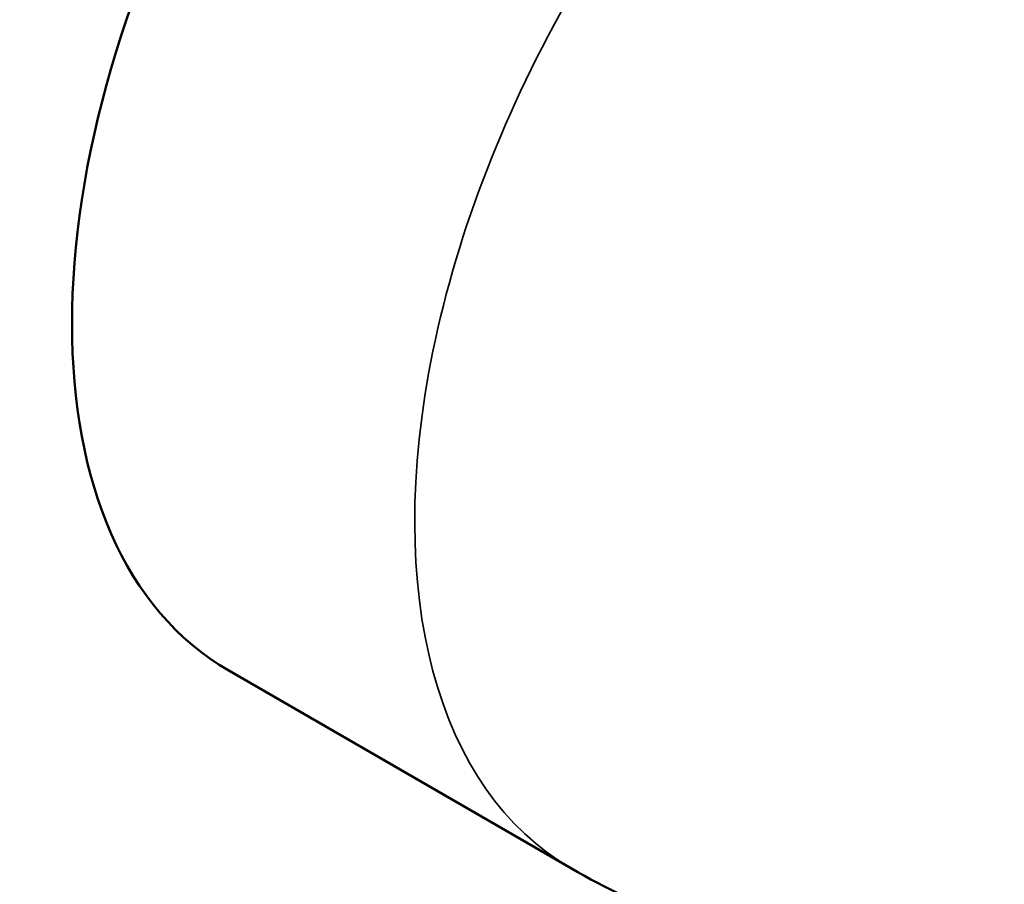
# Model space of a CAD drawing. Header units: inches. Extents: x 0 to 136, y 2 to 86.
# Tile 147 of 160: x 120.13 to 121.76, y 62.56 to 63.98. Entities that reach past the tile are written whole.
import ezdxf

# ---------------------------------------------------------------- set-up
doc = ezdxf.new("R2010")
doc.units = ezdxf.units.IN
doc.header["$LTSCALE"] = 4
doc.header["$MEASUREMENT"] = 0
doc.layers.add('Visible (ANSI)', color=7, linetype='Continuous', lineweight=50)
doc.layers.add('Visible Narrow (ANSI)', color=7, linetype='Continuous', lineweight=35)

msp = doc.modelspace()

# ---------------------------------------------------------------- linework, layer by layer
at = {"layer": 'Visible (ANSI)'}
msp.add_line((120.4776, 62.9096), (121.0433, 62.583), dxfattribs=at)
msp.add_ellipse((121.1026, 63.9921), major_axis=(-0.625, -1.0825), ratio=0.57735, start_param=3.141593, end_param=6.283185, dxfattribs=at)
msp.add_open_spline([(121.0433, 62.583), (121.1557, 62.5181), (121.2785, 62.4722), (121.5247, 62.4196), (121.6468, 62.415), (121.8856, 62.4352), (121.9969, 62.465), (122.2142, 62.5481), (122.3094, 62.6057), (122.4961, 62.7443), (122.5746, 62.8271), (122.7228, 63.0207), (122.7845, 63.1332), (122.8766, 63.3939), (122.9104, 63.5408), (122.8973, 63.8681), (122.8719, 64.0262), (122.7359, 64.3212), (122.6539, 64.4474), (122.4684, 64.6307), (122.3844, 64.6954), (122.2933, 64.748)], degree=3, knots=[3.926991, 3.926991, 3.926991, 3.926991, 4.111778, 4.111778, 4.309041, 4.309041, 4.545201, 4.545201, 4.854164, 4.854164, 5.275422, 5.275422, 5.809953, 5.809953, 6.328143, 6.328143, 6.681183, 6.681183, 6.918718, 6.918718, 7.068583, 7.068583, 7.068583, 7.068583], dxfattribs=at)
at = {"layer": 'Visible Narrow (ANSI)'}
msp.add_ellipse((121.6683, 63.6655), major_axis=(0.625, 1.0825), ratio=0.57735, start_param=0, end_param=3.141593, dxfattribs=at)

doc.saveas('drawing.dxf')
